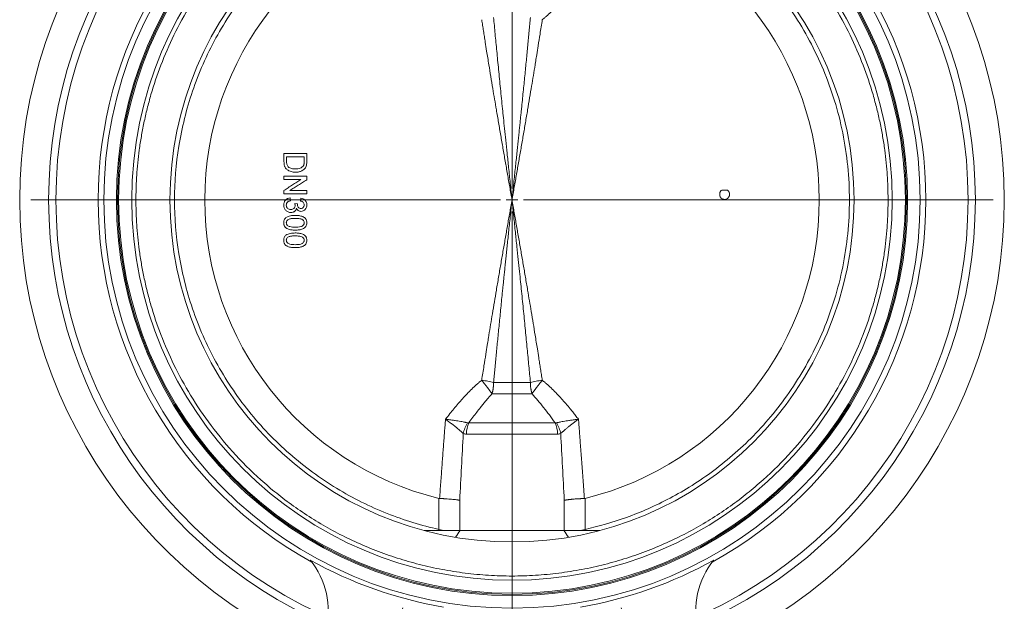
# Model space of a CAD drawing. Header units: millimetres. Extents: x -78 to 912, y -456 to 879.
# Tile 9 of 27: x -40 to 392, y 39 to 294. Entities that reach past the tile are written whole.
import ezdxf

# ---------------------------------------------------------------- set-up
doc = ezdxf.new("R2010")
doc.units = ezdxf.units.MM

# ---------------------------------------------------------------- blocks, each defined once
blk = doc.blocks.new('SW_CENTERMARKSYMBOL_2')
at = {"color": 0, "linetype": 'Continuous', "lineweight": 0}
for p, q in [((-1.29, 4.83), (-4.06, 15.17)), ((113.05, 4.83), (115.82, 15.17)), ((1.99, -7.44), (-1.4, 5.22)), ((109.77, -7.44), (113.16, 5.22)), ((0, 0), (-0.65, 2.41)), ((0, 0), (0.65, -2.41)), ((15.89, -7.48), (13.93, 2.33)), ((55.88, -203.54), (55.88, 2.5)), ((95.87, -7.48), (97.82, 2.33)), ((111.76, 0), (111.11, -2.41)), ((111.76, 0), (112.41, 2.41)), ((1.29, -4.83), (4.06, -15.17)), ((110.46, -4.83), (107.69, -15.17)), ((3.29, -12.27), (2.64, -9.85)), ((3.29, -12.27), (3.93, -14.68)), ((16.86, -12.39), (16.37, -9.93)), ((16.86, -12.39), (17.35, -14.84)), ((94.9, -12.39), (94.41, -14.84)), ((94.9, -12.39), (95.38, -9.93)), ((108.47, -12.27), (107.82, -14.68)), ((108.47, -12.27), (109.12, -9.85)), ((4.58, -17.1), (7.97, -29.75)), ((107.18, -17.1), (103.79, -29.75)), ((17.84, -17.29), (19.79, -27.1)), ((93.92, -17.29), (91.97, -27.1)), ((55.88, -208.54), (55.88, -206.04)), ((50.88, -208.54), (-155.16, -208.54)), ((55.88, -208.54), (53.38, -208.54)), ((55.88, -208.54), (55.88, -211.04)), ((55.88, -208.54), (58.38, -208.54)), ((60.88, -208.54), (266.92, -208.54)), ((55.88, -213.54), (55.88, -419.59)), ((4.58, -399.99), (7.97, -387.34)), ((107.18, -399.99), (103.79, -387.34)), ((17.84, -399.8), (19.79, -389.99)), ((93.92, -399.8), (91.97, -389.99)), ((1.29, -412.26), (4.06, -401.92)), ((3.29, -404.82), (2.64, -407.23)), ((3.29, -404.82), (3.93, -402.4)), ((16.86, -404.7), (16.37, -407.15)), ((16.86, -404.7), (17.35, -402.25)), ((94.9, -404.7), (94.41, -402.25)), ((94.9, -404.7), (95.38, -407.15)), ((110.46, -412.26), (107.69, -401.92)), ((108.47, -404.82), (107.82, -402.4)), ((108.47, -404.82), (109.12, -407.23)), ((1.99, -409.65), (-1.4, -422.3)), ((15.89, -409.6), (13.93, -419.41)), ((95.87, -409.6), (97.82, -419.41)), ((109.77, -409.65), (113.16, -422.3)), ((0, -417.09), (-0.65, -419.5)), ((0, -417.09), (0.65, -414.67)), ((111.76, -417.09), (111.11, -414.67)), ((111.76, -417.09), (112.41, -419.5)), ((-1.29, -421.92), (-4.06, -432.25)), ((113.05, -421.92), (115.82, -432.25))]:
    blk.add_line(p, q, dxfattribs=at)
for radius, start, end in [(215.9, 76.3269, 103.6731), (215.9, 104.3365, 105), (215.9, 75, 75.6635), (215.9, 106.3269, 253.6731), (215.9, 105, 105.6635), (215.9, 74.3365, 75), (215.9, 286.3269, 73.6731), (203.2, 76.4098, 103.5902), (200, 80.1824, 99.8176), (203.2, 105, 105.7049), (203.2, 104.2951, 105), (200, 101.25, 101.9662), (200, 100.5338, 101.25), (200, 78.75, 79.4662), (200, 78.0338, 78.75), (203.2, 75, 75.7049), (203.2, 74.2951, 75), (203.2, 106.4098, 253.5902), (200, 102.6824, 257.3176), (200, 282.6824, 77.3176), (203.2, 286.4098, 73.5902), (203.2, 254.2951, 255), (203.2, 255, 255.7049), (200, 258.0338, 258.75), (200, 258.75, 259.4662), (200, 260.1824, 279.8176), (200, 280.5338, 281.25), (200, 281.25, 281.9662), (203.2, 284.2951, 285), (203.2, 285, 285.7049), (203.2, 256.4098, 283.5902), (215.9, 254.3365, 255), (215.9, 255, 255.6635), (215.9, 256.3269, 283.6731), (215.9, 284.3365, 285), (215.9, 285, 285.6635)]:
    blk.add_arc((55.88, -208.54), radius, start, end, dxfattribs=at)

msp = doc.modelspace()

# ---------------------------------------------------------------- linework, layer by layer
at = {"color": 7, "linetype": 'Continuous', "lineweight": 15}
for p, q in [((76.2, 224.28), (76.2, 225.69)), ((86.2, 225.69), (86.2, 224.2)), ((76.2, 218), (76.2, 219.49)), ((78.89, 216.2), (79.02, 214.92)), ((83.5, 214.79), (83.63, 216.08)), ((86.2, 219.41), (86.2, 218)), ((270.65, 219.67), (268.2, 219.67)), ((82.09, 213.65), (80.94, 213.78)), ((82.09, 213.65), (82.07, 213.47)), ((176.2, 135.31), (168.13, 135.31)), ((176.2, 135.31), (184.26, 135.31)), ((167.41, 130.31), (176.2, 130.31)), ((176.2, 130.31), (184.98, 130.31)), ((195.08, 117.63), (157.32, 117.63)), ((156.25, 112.63), (196.15, 112.63)), ((144.12, 84.43), (144.12, 70.84)), ((208.28, 84.43), (208.28, 70.84)), ((153.4, 70.31), (137.79, 70.31)), ((199, 70.31), (153.4, 70.31)), ((214.6, 70.31), (199, 70.31))]:
    msp.add_line(p, q, dxfattribs=at)
at = {"color": 8, "linetype": 'Continuous', "lineweight": 15}
for p, q in [((153.28, 70.31), (153.28, 83.59)), ((199.11, 83.59), (199.11, 70.31)), ((144.12, 70.84), (144, 70.31)), ((146.27, 70.31), (144.12, 70.84)), ((208.28, 70.84), (206.13, 70.31))]:
    msp.add_line(p, q, dxfattribs=at)
at = {"color": 8, "linetype": 'Continuous', "lineweight": 15, "flags": 128}
msp.add_lwpolyline([(208.28, 70.84), (208.36, 70.46), (208.39, 70.31)], dxfattribs=at)
at = {"color": 7, "linetype": 'Continuous', "lineweight": 15}
for radius in [179, 173.5, 173, 150]:
    msp.add_circle((176.2, 215.31), radius, dxfattribs=at)
for centre, radius, start, end in [((176.2, 215.31), 172.5, 0, 180), ((176.2, 215.31), 166.75, 0, 180), ((176.2, 215.31), 181.5, 118.904, 241.096), ((176.2, 215.31), 181.5, 298.904, 61.096), ((176.2, 215.31), 134.75, 103.7718, 256.2282), ((176.2, 215.31), 134.75, 283.7718, 76.2282), ((176.2, 215.31), 172.5, 180, 360), ((176.2, 215.31), 166.75, 180, 0), ((168.24, 112.68), 12, 155.6261, 180.2354), ((184.15, 112.68), 12, 359.7646, 24.374), ((176.2, 215.31), 181.02, 240.7274, 260.4603), ((60.64, 35.19), 35, 345.609, 39.4098), ((176.2, 215.31), 181.02, 279.5397, 299.2726), ((291.75, 35.19), 35, 140.5902, 194.391)]:
    msp.add_arc(centre, radius, start, end, dxfattribs=at)
for points, knots in [([(341.11, 215.31), (341.11, 215.75), (341.11, 216.64), (341.09, 217.97), (341.07, 219.3), (341.03, 220.62), (340.98, 221.95), (340.92, 223.28), (340.85, 224.61), (340.69, 227.38), (340.34, 231.58), (339.67, 237.32), (338.78, 243.16), (337.63, 249.2), (336.23, 255.32), (333.93, 263.81), (330.27, 274.69), (324.52, 287.92), (317.2, 301.31), (308.19, 314.64), (297.36, 327.63), (286.89, 337.81), (277.6, 345.47), (270.11, 350.98), (262.17, 356.15), (253.81, 360.93), (245.06, 365.27), (235.94, 369.13), (226.51, 372.47), (216.79, 375.26), (206.85, 377.46), (196.73, 379.05), (186.49, 380.01), (176.2, 380.33), (165.9, 380.01), (155.66, 379.05), (145.54, 377.46), (135.6, 375.26), (125.89, 372.47), (116.45, 369.13), (107.34, 365.27), (98.59, 360.93), (90.23, 356.15), (82.29, 350.98), (74.79, 345.47), (65.5, 337.81), (55.03, 327.63), (44.21, 314.64), (35.19, 301.31), (27.88, 287.92), (22.13, 274.69), (18.46, 263.81), (16.16, 255.32), (14.76, 249.2), (13.61, 243.16), (12.72, 237.32), (12.05, 231.58), (11.69, 227.11), (11.49, 223.81), (11.4, 221.69), (11.33, 219.56), (11.29, 217.43), (11.28, 216.02), (11.28, 215.31)], [0, 0, 0, 0, 0.002567, 0.005134, 0.0077, 0.010266, 0.012833, 0.015399, 0.017966, 0.020533, 0.03146, 0.042387, 0.054011, 0.065636, 0.077992, 0.09035, 0.116586, 0.144396, 0.17381, 0.204834, 0.237445, 0.271584, 0.289204, 0.307165, 0.325449, 0.344033, 0.362891, 0.381997, 0.401321, 0.420829, 0.440488, 0.460261, 0.480111, 0.5, 0.519889, 0.539739, 0.559512, 0.579171, 0.59868, 0.618003, 0.637109, 0.655968, 0.674551, 0.692835, 0.710796, 0.728416, 0.762555, 0.795166, 0.826191, 0.855605, 0.883414, 0.90965, 0.922007, 0.934365, 0.945989, 0.957613, 0.96854, 0.979467, 0.983574, 0.98768, 0.991786, 0.995893, 1, 1, 1, 1]), ([(28.21, 215.31), (28.21, 223.02), (28.82, 230.96), (31.41, 246.96), (33.4, 255.04), (37.46, 266.98), (39, 270.93), (42.43, 278.74), (44.32, 282.59), (48.45, 290.14), (50.69, 293.83), (55.49, 301.03), (58.06, 304.53), (63.48, 311.3), (66.34, 314.56), (72.33, 320.81), (75.46, 323.8), (81.93, 329.47), (85.28, 332.15), (92.15, 337.19), (95.68, 339.54), (106.46, 346.1), (113.91, 349.79), (128.97, 355.79), (136.59, 358.1), (144.12, 359.78)], [0, 0, 0, 0, 0.125, 0.125, 0.25, 0.25, 0.3125, 0.3125, 0.375, 0.375, 0.4375, 0.4375, 0.5, 0.5, 0.5625, 0.5625, 0.625, 0.625, 0.6875, 0.6875, 0.75, 0.75, 0.875, 0.875, 1, 1, 1, 1]), ([(208.28, 359.78), (214.15, 358.47), (220.24, 356.74), (232.71, 352.24), (239.09, 349.46), (251.92, 342.66), (258.38, 338.63), (267.88, 331.54), (271.02, 329), (277.18, 323.56), (280.21, 320.66), (286.1, 314.5), (288.96, 311.24), (294.47, 304.36), (297.11, 300.75), (302.12, 293.18), (304.48, 289.23), (308.87, 281.02), (310.9, 276.76), (314.57, 267.99), (316.21, 263.47), (319.06, 254.22), (320.26, 249.49), (322.21, 239.89), (322.95, 235.02), (323.93, 225.2), (324.18, 220.25), (324.18, 210.36), (323.93, 205.41), (322.95, 195.59), (322.21, 190.72), (320.26, 181.12), (319.06, 176.39), (316.21, 167.14), (314.57, 162.63), (310.9, 153.85), (308.87, 149.59), (304.48, 141.39), (302.12, 137.43), (297.11, 129.87), (294.47, 126.25), (288.96, 119.38), (286.1, 116.11), (280.21, 109.95), (277.18, 107.06), (271.02, 101.62), (267.88, 99.08), (258.38, 91.98), (251.92, 87.96), (239.09, 81.15), (232.71, 78.37), (220.24, 73.87), (214.15, 72.14), (208.28, 70.84)], [0, 0, 0, 0, 0.0625, 0.0625, 0.125, 0.125, 0.1875, 0.1875, 0.21875, 0.21875, 0.25, 0.25, 0.28125, 0.28125, 0.3125, 0.3125, 0.34375, 0.34375, 0.375, 0.375, 0.40625, 0.40625, 0.4375, 0.4375, 0.46875, 0.46875, 0.5, 0.5, 0.53125, 0.53125, 0.5625, 0.5625, 0.59375, 0.59375, 0.625, 0.625, 0.65625, 0.65625, 0.6875, 0.6875, 0.71875, 0.71875, 0.75, 0.75, 0.78125, 0.78125, 0.8125, 0.8125, 0.875, 0.875, 0.9375, 0.9375, 1, 1, 1, 1]), ([(189.48, 294.36), (189.89, 294.69), (190.64, 295.31), (192.12, 296.58), (194.57, 298.91), (197.24, 301.73), (199.82, 304.65), (201.66, 306.84), (203.5, 309.13), (204.71, 310.66), (205.35, 311.47)], [0, 0, 0, 0, 0.067249, 0.125001, 0.249998, 0.499992, 0.622425, 0.750003, 0.866565, 1, 1, 1, 1]), ([(162.91, 294.36), (163.04, 293.53), (163.3, 291.89), (163.68, 289.42), (164.07, 286.95), (164.53, 284.02), (165.19, 279.9), (166.28, 273.15), (167.7, 264.56), (169.13, 256.1), (170.3, 249.23), (171.27, 243.61), (172.24, 237.97), (173.22, 232.32), (174.21, 226.66), (175.2, 220.99), (175.87, 217.2), (176.2, 215.31)], [0, 0, 0, 0, 0.031285, 0.062547, 0.093785, 0.124999, 0.173826, 0.249999, 0.381325, 0.499998, 0.570945, 0.642053, 0.713321, 0.78475, 0.856339, 0.928089, 1, 1, 1, 1]), ([(168.13, 295.31), (168.24, 294.13), (168.46, 291.73), (168.8, 288.08), (169.16, 284.34), (169.53, 280.49), (169.91, 276.54), (170.31, 272.49), (170.72, 268.34), (171.15, 264.09), (171.59, 259.74), (172.02, 255.45), (172.47, 251.08), (172.94, 246.46), (173.48, 241.3), (174.07, 235.58), (174.73, 229.31), (175.44, 222.49), (175.94, 217.76), (176.2, 215.31)], [0, 0, 0, 0, 0.044318, 0.089894, 0.136731, 0.184826, 0.234182, 0.284796, 0.33667, 0.389803, 0.444196, 0.499848, 0.550645, 0.608327, 0.672893, 0.744343, 0.822678, 0.907897, 1, 1, 1, 1]), ([(176.2, 215.31), (176.33, 216.56), (176.59, 219.01), (176.97, 222.63), (177.33, 226.11), (177.68, 229.45), (178.02, 232.65), (178.34, 235.72), (178.64, 238.64), (178.93, 241.43), (179.21, 244.08), (179.46, 246.6), (179.71, 248.98), (179.94, 251.21), (180.15, 253.31), (180.54, 257.12), (181.1, 262.6), (181.81, 269.68), (182.48, 276.48), (183.11, 283.01), (183.7, 289.25), (184.08, 293.32), (184.26, 295.31)], [0, 0, 0, 0, 0.0469116, 0.0921022, 0.1355718, 0.1773204, 0.217348, 0.2556547, 0.2922404, 0.327105, 0.3602488, 0.3916715, 0.4213732, 0.449354, 0.4756138, 0.5001526, 0.5922057, 0.6807606, 0.7658175, 0.8473763, 0.9254372, 1, 1, 1, 1]), ([(176.2, 215.31), (176.36, 216.25), (176.69, 218.14), (177.19, 220.97), (177.68, 223.81), (178.18, 226.63), (178.67, 229.46), (179.16, 232.29), (179.66, 235.11), (180.15, 237.94), (180.63, 240.76), (181.12, 243.58), (181.61, 246.4), (182.09, 249.21), (182.57, 252.03), (183.48, 257.38), (184.75, 264.91), (185.93, 272.02), (186.67, 276.58), (187.11, 279.35), (187.74, 283.3), (188.56, 288.44), (189.15, 292.25), (189.48, 294.36)], [0, 0, 0, 0, 0.035841, 0.071663, 0.107465, 0.143248, 0.179011, 0.214755, 0.250479, 0.286184, 0.321869, 0.357534, 0.39318, 0.428806, 0.464413, 0.500001, 0.631908, 0.75, 0.770049, 0.805074, 0.855073, 0.920049, 1, 1, 1, 1]), ([(86.2, 235.69), (85.36, 235.69), (83.7, 235.69), (81.2, 235.69), (78.7, 235.69), (77.03, 235.69), (76.2, 235.69)], [0, 0, 0, 0, 0.250001, 0.5, 0.749999, 1, 1, 1, 1]), ([(77.35, 234.28), (78.21, 234.28), (79.91, 234.28), (82.48, 234.28), (84.19, 234.28), (85.04, 234.28)], [0, 0, 0, 0, 0.333334, 0.666666, 1, 1, 1, 1]), ([(77.35, 232.22), (77.35, 232.56), (77.35, 233.25), (77.35, 233.94), (77.35, 234.28)], [0, 0, 0, 0, 0.5, 1, 1, 1, 1]), ([(85.04, 234.28), (85.04, 233.94), (85.04, 233.27), (85.04, 232.59), (85.04, 232.25)], [0, 0, 0, 0, 0.5, 1, 1, 1, 1]), ([(76.2, 232.11), (76.2, 231.45), (76.26, 230.81), (76.52, 230.02), (76.58, 229.87), (76.72, 229.57), (76.8, 229.43), (76.99, 229.16), (77.09, 229.04), (77.32, 228.8), (77.44, 228.69), (77.82, 228.38), (78.11, 228.21), (78.69, 227.93), (79, 227.82), (79.63, 227.64), (79.95, 227.58), (80.6, 227.51), (80.92, 227.49), (81.25, 227.49)], [0, 0, 0, 0, 0.25, 0.25, 0.3125, 0.3125, 0.375, 0.375, 0.4375, 0.4375, 0.5, 0.5, 0.625, 0.625, 0.75, 0.75, 0.875, 0.875, 1, 1, 1, 1]), ([(78.06, 229.86), (77.91, 230.01), (77.79, 230.18), (77.59, 230.56), (77.52, 230.76), (77.42, 231.16), (77.39, 231.37), (77.36, 231.8), (77.35, 232.01), (77.35, 232.22)], [0, 0, 0, 0, 0.25, 0.25, 0.5, 0.5, 0.75, 0.75, 1, 1, 1, 1]), ([(81.27, 228.9), (80.7, 228.91), (80.12, 228.94), (79.29, 229.16), (79.02, 229.25), (78.51, 229.5), (78.28, 229.67), (78.06, 229.86)], [0, 0, 0, 0, 0.5, 0.5, 0.75, 0.75, 1, 1, 1, 1]), ([(81.25, 227.49), (81.63, 227.49), (82, 227.51), (82.56, 227.59), (82.74, 227.62), (83.11, 227.71), (83.29, 227.76), (83.65, 227.88), (83.82, 227.95), (84.17, 228.11), (84.33, 228.21), (84.81, 228.51), (85.09, 228.77), (85.34, 229.05)], [0, 0, 0, 0, 0.25, 0.25, 0.375, 0.375, 0.5, 0.5, 0.625, 0.625, 0.75, 0.75, 1, 1, 1, 1]), ([(84.84, 230.6), (84.77, 230.44), (84.68, 230.29), (84.47, 230.01), (84.35, 229.88), (83.96, 229.53), (83.65, 229.34), (83.01, 229.08), (82.66, 229), (81.97, 228.92), (81.62, 228.9), (81.27, 228.9)], [0, 0, 0, 0, 0.125, 0.125, 0.25, 0.25, 0.5, 0.5, 0.75, 0.75, 1, 1, 1, 1]), ([(85.04, 232.25), (85.04, 231.98), (85.04, 231.7), (84.99, 231.28), (84.98, 231.14), (84.92, 230.87), (84.89, 230.73), (84.84, 230.6)], [0, 0, 0, 0, 0.5, 0.5, 0.75, 0.75, 1, 1, 1, 1]), ([(85.34, 229.05), (85.51, 229.27), (85.67, 229.49), (85.91, 229.98), (85.98, 230.24), (86.05, 230.51)], [0, 0, 0, 0, 0.5, 0.5, 1, 1, 1, 1]), ([(86.05, 230.51), (86.12, 230.79), (86.15, 231.09), (86.18, 231.53), (86.19, 231.68), (86.2, 231.98), (86.2, 232.12), (86.2, 232.27)], [0, 0, 0, 0, 0.5, 0.5, 0.75, 0.75, 1, 1, 1, 1]), ([(86.2, 225.69), (85.36, 225.69), (83.7, 225.69), (81.2, 225.69), (78.7, 225.69), (77.03, 225.69), (76.2, 225.69)], [0, 0, 0, 0, 0.250001, 0.5, 0.749999, 1, 1, 1, 1]), ([(83.66, 224.28), (83.04, 223.88), (81.79, 223.08), (79.93, 221.89), (78.06, 220.69), (76.82, 219.89), (76.2, 219.49)], [0, 0, 0, 0, 0.250002, 0.500002, 0.75, 1, 1, 1, 1]), ([(76.2, 224.28), (77.03, 224.28), (78.68, 224.28), (81.17, 224.28), (82.83, 224.28), (83.66, 224.28)], [0, 0, 0, 0, 0.333333, 0.666666, 1, 1, 1, 1]), ([(78.74, 219.41), (79.36, 219.81), (80.6, 220.61), (82.47, 221.81), (84.33, 223), (85.58, 223.8), (86.2, 224.2)], [0, 0, 0, 0, 0.250001, 0.5, 0.749999, 1, 1, 1, 1]), ([(78.89, 216.2), (78.51, 216.16), (78.13, 216.08), (77.61, 215.83), (77.44, 215.73), (77.13, 215.5), (76.98, 215.37), (76.72, 215.09), (76.6, 214.93), (76.4, 214.6), (76.32, 214.42), (76.12, 213.87), (76.08, 213.48), (76.07, 213.09)], [0, 0, 0, 0, 0.25, 0.25, 0.375, 0.375, 0.5, 0.5, 0.625, 0.625, 0.75, 0.75, 1, 1, 1, 1]), ([(76.2, 218), (77.03, 218), (78.7, 218), (81.2, 218), (83.7, 218), (85.36, 218), (86.2, 218)], [0, 0, 0, 0, 0.250001, 0.5, 0.749999, 1, 1, 1, 1]), ([(86.2, 219.41), (85.37, 219.41), (83.71, 219.41), (81.22, 219.41), (79.56, 219.41), (78.74, 219.41)], [0, 0, 0, 0, 0.3333338, 0.6666662, 1, 1, 1, 1]), ([(83.63, 216.08), (83.98, 216.01), (84.32, 215.91), (84.79, 215.68), (84.95, 215.59), (85.24, 215.38), (85.37, 215.26), (85.61, 214.99), (85.72, 214.85), (85.9, 214.54), (85.97, 214.38), (86.15, 213.87), (86.19, 213.51), (86.2, 213.15)], [0, 0, 0, 0, 0.25, 0.25, 0.375, 0.375, 0.5, 0.5, 0.625, 0.625, 0.75, 0.75, 1, 1, 1, 1]), ([(267.35, 218.61), (267.39, 218.72), (267.44, 218.82), (267.56, 219.02), (267.62, 219.12), (267.84, 219.38), (268.01, 219.54), (268.2, 219.67)], [0, 0, 0, 0, 0.25, 0.25, 0.5, 0.5, 1, 1, 1, 1]), ([(270.65, 219.67), (270.79, 219.57), (270.92, 219.46), (271.16, 219.21), (271.26, 219.06), (271.44, 218.76), (271.51, 218.6), (271.6, 218.27), (271.63, 218.1), (271.65, 217.75), (271.64, 217.58), (271.58, 217.24), (271.53, 217.07), (271.4, 216.75), (271.31, 216.6), (271.1, 216.32), (270.98, 216.19), (270.72, 215.97), (270.58, 215.87), (270.27, 215.72), (270.11, 215.66), (269.77, 215.58), (269.6, 215.56), (269.25, 215.56), (269.08, 215.58), (268.57, 215.7), (268.26, 215.86), (267.86, 216.19), (267.74, 216.32), (267.54, 216.6), (267.45, 216.75), (267.38, 216.91)], [0, 0, 0, 0, 0.0625, 0.0625, 0.125, 0.125, 0.1875, 0.1875, 0.25, 0.25, 0.3125, 0.3125, 0.375, 0.375, 0.4375, 0.4375, 0.5, 0.5, 0.5625, 0.5625, 0.625, 0.625, 0.6875, 0.6875, 0.75, 0.75, 0.875, 0.875, 0.9375, 0.9375, 1, 1, 1, 1]), ([(9.45, 215.31), (9.35, 215.31), (9.21, 215.31), (8.84, 215.31), (8.6, 215.31), (8.01, 215.31), (7.66, 215.31), (6.9, 215.31), (6.48, 215.31), (5.69, 215.31), (5.31, 215.31), (4.67, 215.31), (4.4, 215.31), (4.01, 215.31), (3.88, 215.31), (3.73, 215.31), (3.7, 215.31), (3.7, 215.31)], [0, 0, 0, 0, 0.125, 0.125, 0.25, 0.25, 0.375, 0.375, 0.5, 0.5, 0.625, 0.625, 0.75, 0.75, 0.875, 0.875, 1, 1, 1, 1]), ([(9.45, 215.31), (9.52, 215.31), (9.62, 215.31), (9.87, 215.31), (10.02, 215.31), (10.35, 215.31), (10.53, 215.31), (10.91, 215.31), (11.1, 215.31), (11.28, 215.31)], [0, 0, 0, 0, 0.25, 0.25, 0.5, 0.5, 0.75, 0.75, 1, 1, 1, 1]), ([(11.28, 215.31), (11.28, 214.86), (11.28, 213.98), (11.3, 212.65), (11.33, 211.32), (11.36, 209.99), (11.41, 208.66), (11.47, 207.33), (11.54, 206.01), (11.71, 203.24), (12.05, 199.03), (12.72, 193.29), (13.61, 187.46), (14.76, 181.42), (16.16, 175.3), (18.46, 166.81), (22.13, 155.93), (27.88, 142.69), (35.19, 129.3), (44.21, 115.97), (55.03, 102.98), (65.5, 92.81), (74.79, 85.14), (82.29, 79.63), (90.23, 74.46), (98.59, 69.69), (107.34, 65.35), (116.45, 61.48), (125.89, 58.14), (135.6, 55.36), (145.54, 53.16), (155.66, 51.57), (165.9, 50.6), (176.2, 50.28), (186.49, 50.6), (196.73, 51.57), (206.85, 53.16), (216.79, 55.36), (226.51, 58.14), (235.94, 61.48), (245.06, 65.35), (253.81, 69.69), (262.17, 74.46), (270.11, 79.63), (277.6, 85.14), (286.89, 92.81), (297.36, 102.98), (308.19, 115.97), (317.2, 129.3), (324.52, 142.69), (330.27, 155.93), (333.93, 166.81), (336.23, 175.3), (337.63, 181.42), (338.78, 187.46), (339.67, 193.29), (340.34, 199.03), (340.71, 203.5), (340.9, 206.8), (341, 208.93), (341.06, 211.05), (341.11, 213.18), (341.11, 214.6), (341.11, 215.31)], [0, 0, 0, 0, 0.002567, 0.005134, 0.0077, 0.010266, 0.012833, 0.015399, 0.017966, 0.020533, 0.03146, 0.042387, 0.054011, 0.065636, 0.077992, 0.09035, 0.116586, 0.144396, 0.17381, 0.204834, 0.237445, 0.271584, 0.289204, 0.307165, 0.325449, 0.344033, 0.362891, 0.381997, 0.401321, 0.420829, 0.440488, 0.460261, 0.480111, 0.5, 0.519889, 0.539739, 0.559512, 0.579171, 0.59868, 0.618003, 0.637109, 0.655968, 0.674551, 0.692835, 0.710796, 0.728416, 0.762555, 0.795166, 0.826191, 0.855605, 0.883414, 0.90965, 0.922007, 0.934365, 0.945989, 0.957613, 0.96854, 0.979467, 0.983574, 0.98768, 0.991786, 0.995893, 1, 1, 1, 1]), ([(26.21, 215.31), (26.21, 215.31), (26.26, 215.31), (26.46, 215.31), (26.61, 215.31), (27, 215.31), (27.24, 215.31), (27.72, 215.31), (27.98, 215.31), (28.21, 215.31)], [0, 0, 0, 0, 0.25, 0.25, 0.5, 0.5, 0.75, 0.75, 1, 1, 1, 1]), ([(144.12, 70.84), (136.59, 72.51), (128.97, 74.82), (113.91, 80.82), (106.46, 84.51), (95.68, 91.07), (92.15, 93.43), (85.28, 98.47), (81.93, 101.15), (75.46, 106.82), (72.33, 109.8), (66.34, 116.05), (63.48, 119.32), (58.06, 126.08), (55.49, 129.58), (50.69, 136.78), (48.45, 140.48), (44.32, 148.03), (42.43, 151.88), (39, 159.68), (37.46, 163.63), (33.4, 175.58), (31.41, 183.65), (28.82, 199.66), (28.21, 207.59), (28.21, 215.31)], [0, 0, 0, 0, 0.125, 0.125, 0.25, 0.25, 0.3125, 0.3125, 0.375, 0.375, 0.4375, 0.4375, 0.5, 0.5, 0.5625, 0.5625, 0.625, 0.625, 0.6875, 0.6875, 0.75, 0.75, 0.875, 0.875, 1, 1, 1, 1]), ([(76.07, 213.09), (76.08, 212.67), (76.13, 212.25), (76.35, 211.65), (76.44, 211.46), (76.66, 211.1), (76.79, 210.93), (77.09, 210.62), (77.24, 210.48), (77.59, 210.23), (77.77, 210.12), (78.16, 209.96), (78.36, 209.9), (78.78, 209.82), (78.99, 209.8), (79.21, 209.79)], [0, 0, 0, 0, 0.25, 0.25, 0.375, 0.375, 0.5, 0.5, 0.625, 0.625, 0.75, 0.75, 0.875, 0.875, 1, 1, 1, 1]), ([(77.22, 213.05), (77.23, 213.29), (77.25, 213.52), (77.37, 213.86), (77.43, 213.97), (77.56, 214.17), (77.64, 214.27), (77.9, 214.51), (78.11, 214.63), (78.55, 214.81), (78.78, 214.87), (79.02, 214.92)], [0, 0, 0, 0, 0.25, 0.25, 0.375, 0.375, 0.5, 0.5, 0.75, 0.75, 1, 1, 1, 1]), ([(77.22, 213.05), (77.23, 212.78), (77.26, 212.52), (77.45, 212.03), (77.6, 211.8), (77.98, 211.44), (78.2, 211.3), (78.69, 211.12), (78.95, 211.08), (79.22, 211.08)], [0, 0, 0, 0, 0.25, 0.25, 0.5, 0.5, 0.75, 0.75, 1, 1, 1, 1]), ([(79.21, 209.79), (79.49, 209.8), (79.76, 209.83), (80.17, 209.94), (80.3, 209.99), (80.55, 210.11), (80.67, 210.18), (80.9, 210.35), (81, 210.45), (81.19, 210.66), (81.27, 210.77), (81.5, 211.13), (81.6, 211.4), (81.67, 211.67)], [0, 0, 0, 0, 0.25, 0.25, 0.375, 0.375, 0.5, 0.5, 0.625, 0.625, 0.75, 0.75, 1, 1, 1, 1]), ([(79.22, 211.08), (79.46, 211.08), (79.7, 211.11), (80.17, 211.29), (80.37, 211.43), (80.72, 211.78), (80.86, 211.99), (81.04, 212.45), (81.07, 212.7), (81.08, 212.95)], [0, 0, 0, 0, 0.25, 0.25, 0.5, 0.5, 0.75, 0.75, 1, 1, 1, 1]), ([(81.08, 212.95), (81.08, 213.02), (81.07, 213.09), (81.07, 213.16), (81.06, 213.23), (81.05, 213.3), (81.03, 213.37), (81.01, 213.51), (80.98, 213.65), (80.94, 213.78)], [0, 0, 0, 0, 0.250456, 0.250456, 0.250456, 0.500945, 0.500945, 0.500945, 1, 1, 1, 1]), ([(81.67, 211.67), (81.77, 211.48), (81.87, 211.3), (82.13, 210.96), (82.28, 210.8), (82.63, 210.56), (82.82, 210.46), (83.23, 210.34), (83.44, 210.32), (83.66, 210.31)], [0, 0, 0, 0, 0.25, 0.25, 0.5, 0.5, 0.75, 0.75, 1, 1, 1, 1]), ([(82.08, 213.46), (82.1, 213.01), (82.2, 212.56), (82.58, 211.98), (82.75, 211.82), (83.15, 211.63), (83.39, 211.59), (83.61, 211.59)], [0, 0, 0, 0, 0.5, 0.5, 0.75, 0.75, 1, 1, 1, 1]), ([(85.04, 213.11), (85.04, 213.32), (85.02, 213.53), (84.88, 213.92), (84.77, 214.11), (84.33, 214.57), (83.92, 214.72), (83.5, 214.79)], [0, 0, 0, 0, 0.25, 0.25, 0.5, 0.5, 1, 1, 1, 1]), ([(83.61, 211.59), (83.79, 211.59), (83.96, 211.62), (84.12, 211.67), (84.26, 211.73), (84.39, 211.8), (84.51, 211.89), (84.62, 211.99), (84.72, 212.1), (84.8, 212.23), (84.89, 212.36), (84.95, 212.51), (84.99, 212.66), (85.03, 212.81), (85.04, 212.96), (85.04, 213.11)], [0, 0, 0, 0, 0.223541, 0.223541, 0.223541, 0.41346, 0.41346, 0.41346, 0.60321, 0.60321, 0.60321, 0.807552, 0.807552, 0.807552, 1, 1, 1, 1]), ([(83.66, 210.31), (84.01, 210.32), (84.35, 210.39), (84.84, 210.61), (84.99, 210.7), (85.27, 210.91), (85.4, 211.04), (85.63, 211.31), (85.73, 211.45), (85.9, 211.77), (85.97, 211.93), (86.14, 212.43), (86.19, 212.79), (86.2, 213.15)], [0, 0, 0, 0, 0.25, 0.25, 0.375, 0.375, 0.5, 0.5, 0.625, 0.625, 0.75, 0.75, 1, 1, 1, 1]), ([(176.2, 215.31), (176.03, 214.36), (175.7, 212.47), (175.21, 209.64), (174.71, 206.81), (174.22, 203.98), (173.72, 201.15), (173.23, 198.33), (172.74, 195.5), (172.25, 192.68), (171.76, 189.86), (171.27, 187.04), (170.79, 184.22), (170.3, 181.4), (169.82, 178.58), (168.91, 173.23), (167.64, 165.71), (166.47, 158.59), (165.73, 154.03), (165.28, 151.26), (164.65, 147.31), (163.84, 142.18), (163.24, 138.36), (162.91, 136.26)], [0, 0, 0, 0, 0.035841, 0.071663, 0.107465, 0.143248, 0.179011, 0.214755, 0.250479, 0.286184, 0.321869, 0.357534, 0.39318, 0.428806, 0.464413, 0.500001, 0.631908, 0.75, 0.770049, 0.805074, 0.855073, 0.920049, 1, 1, 1, 1]), ([(176.2, 215.31), (176.07, 214.06), (175.81, 211.6), (175.43, 207.98), (175.06, 204.51), (174.71, 201.17), (174.38, 197.96), (174.06, 194.9), (173.75, 191.97), (173.46, 189.18), (173.19, 186.53), (172.93, 184.02), (172.69, 181.64), (172.46, 179.4), (172.24, 177.3), (171.85, 173.49), (171.3, 168.02), (170.59, 160.94), (169.92, 154.13), (169.29, 147.61), (168.69, 141.36), (168.32, 137.3), (168.13, 135.31)], [0, 0, 0, 0, 0.046912, 0.092102, 0.135572, 0.17732, 0.217348, 0.255655, 0.29224, 0.327105, 0.360249, 0.391671, 0.421373, 0.449354, 0.475614, 0.500153, 0.592206, 0.680761, 0.765817, 0.847376, 0.925437, 1, 1, 1, 1]), ([(184.26, 135.31), (184.15, 136.49), (183.93, 138.89), (183.59, 142.53), (183.23, 146.28), (182.86, 150.12), (182.48, 154.07), (182.08, 158.12), (181.67, 162.27), (181.25, 166.52), (180.81, 170.87), (180.37, 175.16), (179.93, 179.54), (179.45, 184.15), (178.92, 189.32), (178.32, 195.04), (177.67, 201.3), (176.95, 208.12), (176.46, 212.85), (176.2, 215.31)], [0, 0, 0, 0, 0.044318, 0.089894, 0.136731, 0.184826, 0.234182, 0.284796, 0.33667, 0.389803, 0.444196, 0.499848, 0.550645, 0.608327, 0.672893, 0.744343, 0.822678, 0.907897, 1, 1, 1, 1]), ([(189.48, 136.26), (189.35, 137.08), (189.1, 138.73), (188.71, 141.2), (188.32, 143.67), (187.87, 146.6), (187.21, 150.71), (186.11, 157.46), (184.69, 166.06), (183.27, 174.51), (182.09, 181.38), (181.13, 187.01), (180.15, 192.64), (179.17, 198.29), (178.18, 203.95), (177.19, 209.62), (176.53, 213.41), (176.2, 215.31)], [0, 0, 0, 0, 0.031285, 0.062547, 0.093785, 0.124999, 0.173826, 0.249999, 0.381325, 0.499998, 0.570945, 0.642053, 0.713321, 0.78475, 0.856339, 0.928089, 1, 1, 1, 1]), ([(342.95, 215.31), (342.87, 215.31), (342.78, 215.31), (342.53, 215.31), (342.38, 215.31), (342.04, 215.31), (341.86, 215.31), (341.49, 215.31), (341.3, 215.31), (341.11, 215.31)], [0, 0, 0, 0, 0.25, 0.25, 0.5, 0.5, 0.75, 0.75, 1, 1, 1, 1]), ([(342.95, 215.31), (343.05, 215.31), (343.18, 215.31), (343.55, 215.31), (343.79, 215.31), (344.38, 215.31), (344.73, 215.31), (345.5, 215.31), (345.91, 215.31), (346.71, 215.31), (347.09, 215.31), (347.73, 215.31), (347.99, 215.31), (348.38, 215.31), (348.51, 215.31), (348.67, 215.31), (348.7, 215.31), (348.7, 215.31)], [0, 0, 0, 0, 0.125, 0.125, 0.25, 0.25, 0.375, 0.375, 0.5, 0.5, 0.625, 0.625, 0.75, 0.75, 0.875, 0.875, 1, 1, 1, 1]), ([(77.03, 207.54), (76.88, 207.4), (76.73, 207.25), (76.48, 206.92), (76.37, 206.73), (76.13, 206.15), (76.08, 205.73), (76.07, 205.31)], [0, 0, 0, 0, 0.25, 0.25, 0.5, 0.5, 1, 1, 1, 1]), ([(81.13, 208.51), (80.42, 208.5), (79.7, 208.47), (78.65, 208.26), (78.31, 208.17), (77.64, 207.91), (77.33, 207.75), (77.03, 207.54)], [0, 0, 0, 0, 0.5, 0.5, 0.75, 0.75, 1, 1, 1, 1]), ([(86.2, 205.31), (86.19, 205.59), (86.16, 205.88), (86.06, 206.29), (86.01, 206.43), (85.9, 206.69), (85.83, 206.82), (85.68, 207.06), (85.59, 207.17), (85.39, 207.38), (85.28, 207.47), (84.95, 207.73), (84.7, 207.87), (84.18, 208.1), (83.91, 208.19), (83.36, 208.33), (83.09, 208.38), (82.25, 208.49), (81.69, 208.51), (81.13, 208.51)], [0, 0, 0, 0, 0.125, 0.125, 0.1875, 0.1875, 0.25, 0.25, 0.3125, 0.3125, 0.375, 0.375, 0.5, 0.5, 0.625, 0.625, 0.75, 0.75, 1, 1, 1, 1]), ([(76.07, 205.31), (76.07, 205.02), (76.1, 204.74), (76.21, 204.32), (76.25, 204.19), (76.36, 203.93), (76.43, 203.8), (76.58, 203.56), (76.67, 203.45), (76.87, 203.24), (76.97, 203.15), (77.2, 202.97), (77.32, 202.89), (77.56, 202.75), (77.69, 202.69), (78.07, 202.52), (78.35, 202.43), (78.89, 202.29), (79.17, 202.24), (80, 202.12), (80.56, 202.11), (81.13, 202.1)], [0, 0, 0, 0, 0.125, 0.125, 0.1875, 0.1875, 0.25, 0.25, 0.3125, 0.3125, 0.375, 0.375, 0.4375, 0.4375, 0.5, 0.5, 0.625, 0.625, 0.75, 0.75, 1, 1, 1, 1]), ([(77.22, 205.31), (77.23, 205.41), (77.24, 205.51), (77.27, 205.71), (77.3, 205.81), (77.42, 206.1), (77.54, 206.27), (77.82, 206.56), (77.97, 206.69), (78.33, 206.89), (78.53, 206.95), (78.92, 207.06), (79.12, 207.1), (79.52, 207.16), (79.72, 207.18), (80.32, 207.22), (80.73, 207.23), (81.13, 207.23)], [0, 0, 0, 0, 0.0625, 0.0625, 0.125, 0.125, 0.25, 0.25, 0.375, 0.375, 0.5, 0.5, 0.625, 0.625, 0.75, 0.75, 1, 1, 1, 1]), ([(81.13, 203.38), (80.73, 203.39), (80.32, 203.39), (79.52, 203.45), (79.11, 203.51), (78.53, 203.67), (78.34, 203.74), (77.98, 203.93), (77.82, 204.05), (77.61, 204.27), (77.54, 204.35), (77.43, 204.52), (77.38, 204.61), (77.26, 204.9), (77.23, 205.1), (77.22, 205.31)], [0, 0, 0, 0, 0.25, 0.25, 0.5, 0.5, 0.625, 0.625, 0.75, 0.75, 0.8125, 0.8125, 0.875, 0.875, 1, 1, 1, 1]), ([(81.13, 207.23), (81.69, 207.22), (82.24, 207.21), (83.06, 207.1), (83.34, 207.05), (83.86, 206.9), (84.12, 206.79), (84.36, 206.65)], [0, 0, 0, 0, 0.5, 0.5, 0.75, 0.75, 1, 1, 1, 1]), ([(85.04, 205.32), (85.04, 205.22), (85.03, 205.12), (85, 204.91), (84.97, 204.81), (84.9, 204.62), (84.85, 204.53), (84.74, 204.36), (84.67, 204.28), (84.46, 204.06), (84.29, 203.94), (83.94, 203.74), (83.75, 203.67), (82.76, 203.4), (81.94, 203.39), (81.13, 203.38)], [0, 0, 0, 0, 0.0625, 0.0625, 0.125, 0.125, 0.1875, 0.1875, 0.25, 0.25, 0.375, 0.375, 0.5, 0.5, 1, 1, 1, 1]), ([(81.13, 202.1), (81.69, 202.11), (82.26, 202.12), (83.1, 202.24), (83.38, 202.29), (83.92, 202.44), (84.18, 202.54), (84.7, 202.76), (84.95, 202.89), (85.41, 203.24), (85.61, 203.44), (85.91, 203.92), (86.02, 204.19), (86.16, 204.74), (86.19, 205.02), (86.2, 205.31)], [0, 0, 0, 0, 0.25, 0.25, 0.375, 0.375, 0.5, 0.5, 0.625, 0.625, 0.75, 0.75, 0.875, 0.875, 1, 1, 1, 1]), ([(84.36, 206.65), (84.46, 206.57), (84.55, 206.48), (84.73, 206.29), (84.8, 206.19), (84.99, 205.84), (85.04, 205.58), (85.04, 205.32)], [0, 0, 0, 0, 0.25, 0.25, 0.5, 0.5, 1, 1, 1, 1]), ([(77.03, 199.85), (76.88, 199.71), (76.73, 199.56), (76.48, 199.22), (76.37, 199.04), (76.13, 198.46), (76.08, 198.04), (76.07, 197.61)], [0, 0, 0, 0, 0.25, 0.25, 0.5, 0.5, 1, 1, 1, 1]), ([(81.13, 200.82), (80.42, 200.81), (79.7, 200.77), (78.65, 200.57), (78.31, 200.47), (77.64, 200.22), (77.33, 200.05), (77.03, 199.85)], [0, 0, 0, 0, 0.5, 0.5, 0.75, 0.75, 1, 1, 1, 1]), ([(77.22, 197.61), (77.23, 197.72), (77.24, 197.82), (77.27, 198.02), (77.3, 198.12), (77.42, 198.41), (77.54, 198.57), (77.82, 198.87), (77.97, 199), (78.33, 199.2), (78.53, 199.26), (78.92, 199.36), (79.12, 199.4), (79.52, 199.47), (79.72, 199.49), (80.32, 199.53), (80.73, 199.54), (81.13, 199.54)], [0, 0, 0, 0, 0.0625, 0.0625, 0.125, 0.125, 0.25, 0.25, 0.375, 0.375, 0.5, 0.5, 0.625, 0.625, 0.75, 0.75, 1, 1, 1, 1]), ([(86.2, 197.61), (86.19, 197.9), (86.16, 198.18), (86.06, 198.6), (86.01, 198.74), (85.9, 199), (85.83, 199.13), (85.68, 199.36), (85.59, 199.48), (85.39, 199.68), (85.28, 199.78), (84.95, 200.04), (84.7, 200.18), (84.18, 200.41), (83.91, 200.5), (83.36, 200.64), (83.08, 200.69), (82.25, 200.8), (81.69, 200.82), (81.13, 200.82)], [0, 0, 0, 0, 0.125, 0.125, 0.1875, 0.1875, 0.25, 0.25, 0.3125, 0.3125, 0.375, 0.375, 0.5, 0.5, 0.625, 0.625, 0.75, 0.75, 1, 1, 1, 1]), ([(81.13, 199.54), (81.69, 199.53), (82.24, 199.52), (83.06, 199.41), (83.34, 199.36), (83.86, 199.21), (84.12, 199.1), (84.36, 198.96)], [0, 0, 0, 0, 0.5, 0.5, 0.75, 0.75, 1, 1, 1, 1]), ([(84.36, 198.96), (84.46, 198.88), (84.55, 198.79), (84.73, 198.6), (84.8, 198.5), (84.99, 198.15), (85.04, 197.89), (85.04, 197.63)], [0, 0, 0, 0, 0.25, 0.25, 0.5, 0.5, 1, 1, 1, 1]), ([(76.07, 197.61), (76.07, 197.33), (76.1, 197.05), (76.21, 196.63), (76.25, 196.49), (76.36, 196.23), (76.43, 196.11), (76.58, 195.87), (76.67, 195.76), (76.87, 195.55), (76.97, 195.46), (77.2, 195.28), (77.32, 195.2), (77.56, 195.06), (77.69, 195), (78.07, 194.83), (78.35, 194.74), (78.89, 194.6), (79.17, 194.55), (80, 194.43), (80.57, 194.42), (81.13, 194.41)], [0, 0, 0, 0, 0.125, 0.125, 0.1875, 0.1875, 0.25, 0.25, 0.3125, 0.3125, 0.375, 0.375, 0.4375, 0.4375, 0.5, 0.5, 0.625, 0.625, 0.75, 0.75, 1, 1, 1, 1]), ([(81.13, 195.69), (80.73, 195.69), (80.32, 195.7), (79.52, 195.76), (79.11, 195.81), (78.53, 195.97), (78.34, 196.05), (77.98, 196.24), (77.82, 196.36), (77.61, 196.58), (77.54, 196.66), (77.43, 196.83), (77.38, 196.92), (77.26, 197.21), (77.23, 197.41), (77.22, 197.61)], [0, 0, 0, 0, 0.25, 0.25, 0.5, 0.5, 0.625, 0.625, 0.75, 0.75, 0.8125, 0.8125, 0.875, 0.875, 1, 1, 1, 1]), ([(85.04, 197.63), (85.04, 197.53), (85.03, 197.42), (85, 197.22), (84.97, 197.12), (84.86, 196.84), (84.74, 196.66), (84.46, 196.37), (84.29, 196.24), (83.94, 196.05), (83.75, 195.98), (82.76, 195.71), (81.94, 195.7), (81.13, 195.69)], [0, 0, 0, 0, 0.0625, 0.0625, 0.125, 0.125, 0.25, 0.25, 0.375, 0.375, 0.5, 0.5, 1, 1, 1, 1]), ([(81.13, 194.41), (81.69, 194.41), (82.26, 194.43), (83.1, 194.54), (83.38, 194.6), (83.92, 194.75), (84.18, 194.84), (84.7, 195.06), (84.95, 195.2), (85.41, 195.54), (85.61, 195.75), (85.91, 196.23), (86.02, 196.5), (86.16, 197.05), (86.19, 197.33), (86.2, 197.61)], [0, 0, 0, 0, 0.25, 0.25, 0.375, 0.375, 0.5, 0.5, 0.625, 0.625, 0.75, 0.75, 0.875, 0.875, 1, 1, 1, 1]), ([(162.91, 136.26), (162.51, 135.92), (161.76, 135.3), (160.27, 134.03), (157.82, 131.7), (155.15, 128.89), (152.58, 125.96), (150.74, 123.78), (148.89, 121.49), (147.69, 119.96), (147.04, 119.14)], [0, 0, 0, 0, 0.067249, 0.1250012, 0.2499981, 0.499992, 0.6224246, 0.7500027, 0.8665646, 1, 1, 1, 1]), ([(168.13, 135.31), (167.37, 135.47), (166.52, 135.64), (164.75, 135.96), (163.82, 136.12), (162.91, 136.26)], [0, 0, 0, 0, 0.5, 0.5, 1, 1, 1, 1]), ([(163.67, 135.31), (163.63, 135.36), (163.54, 135.47), (163.41, 135.63), (163.29, 135.79), (163.17, 135.94), (163.04, 136.1), (162.96, 136.2), (162.91, 136.26)], [0, 0, 0, 0, 0.17789, 0.339733, 0.502665, 0.661018, 0.822534, 1, 1, 1, 1]), ([(167.41, 130.31), (167.37, 130.37), (167.28, 130.5), (167.15, 130.69), (167.02, 130.87), (166.88, 131.06), (166.76, 131.24), (166.63, 131.41), (166.5, 131.59), (166.38, 131.75), (166.26, 131.91), (166.15, 132.07), (166.04, 132.22), (165.93, 132.36), (165.83, 132.5), (165.58, 132.83), (165.22, 133.32), (164.78, 133.88), (164.46, 134.31), (164.18, 134.66), (163.93, 134.98), (163.75, 135.21), (163.67, 135.31)], [0, 0, 0, 0, 0.045236, 0.088979, 0.131229, 0.171985, 0.211248, 0.249016, 0.28529, 0.320068, 0.353352, 0.385141, 0.415435, 0.444235, 0.471542, 0.497357, 0.639773, 0.74987, 0.818679, 0.875475, 0.945044, 1, 1, 1, 1]), ([(168.13, 135.31), (168.13, 135.2), (168.13, 134.98), (168.12, 134.66), (168.11, 134.34), (168.09, 134.02), (168.06, 133.69), (168.03, 133.37), (167.99, 133.04), (167.94, 132.67), (167.87, 132.24), (167.78, 131.76), (167.68, 131.27), (167.55, 130.79), (167.46, 130.47), (167.41, 130.31)], [0, 0, 0, 0, 0.06231, 0.124095, 0.185657, 0.247293, 0.309286, 0.371905, 0.435405, 0.500018, 0.594925, 0.691966, 0.791593, 0.894173, 1, 1, 1, 1]), ([(176.2, 135.31), (176.2, 134.44), (176.2, 133.57), (176.2, 131.87), (176.2, 131.05), (176.2, 130.31)], [0, 0, 0, 0, 0.5, 0.5, 1, 1, 1, 1]), ([(189.48, 136.26), (188.57, 136.12), (187.65, 135.96), (185.87, 135.64), (185.03, 135.47), (184.26, 135.31)], [0, 0, 0, 0, 0.5, 0.5, 1, 1, 1, 1]), ([(184.98, 130.31), (184.96, 130.4), (184.9, 130.58), (184.83, 130.85), (184.76, 131.12), (184.69, 131.39), (184.63, 131.65), (184.58, 131.92), (184.53, 132.19), (184.49, 132.45), (184.43, 132.8), (184.38, 133.24), (184.33, 133.76), (184.29, 134.27), (184.27, 134.79), (184.26, 135.13), (184.26, 135.31)], [0, 0, 0, 0, 0.059203, 0.117372, 0.174549, 0.230784, 0.286131, 0.340652, 0.39442, 0.447514, 0.500019, 0.602828, 0.703154, 0.802023, 0.900568, 1, 1, 1, 1]), ([(188.72, 135.31), (188.67, 135.24), (188.56, 135.11), (188.39, 134.88), (188.18, 134.62), (187.94, 134.31), (187.61, 133.88), (187.18, 133.32), (186.78, 132.79), (186.46, 132.36), (186.24, 132.06), (186.01, 131.74), (185.76, 131.41), (185.5, 131.05), (185.24, 130.68), (185.07, 130.43), (184.98, 130.31)], [0, 0, 0, 0, 0.0350776, 0.0764711, 0.1245353, 0.1812976, 0.2501446, 0.360208, 0.5026665, 0.5557739, 0.6148577, 0.6799234, 0.7509725, 0.8280038, 0.9110145, 1, 1, 1, 1]), ([(189.48, 136.26), (189.44, 136.2), (189.35, 136.1), (189.22, 135.94), (189.08, 135.76), (188.92, 135.55), (188.79, 135.39), (188.72, 135.31)], [0, 0, 0, 0, 0.177442, 0.338964, 0.49734, 0.740071, 1, 1, 1, 1]), ([(205.35, 119.14), (204.91, 119.7), (204.07, 120.76), (202.86, 122.29), (201.46, 124.02), (199.82, 125.96), (197.25, 128.88), (194.58, 131.71), (192.11, 134.03), (190.63, 135.3), (189.88, 135.92), (189.48, 136.26)], [0, 0, 0, 0, 0.090944, 0.174259, 0.249999, 0.376963, 0.500008, 0.750003, 0.875, 0.933156, 1, 1, 1, 1]), ([(167.41, 130.31), (167.24, 130.12), (166.89, 129.74), (166.36, 129.14), (165.82, 128.53), (165.26, 127.88), (164.7, 127.21), (164.13, 126.52), (163.54, 125.8), (162.94, 125.05), (162, 123.86), (160.7, 122.19), (159.03, 119.97), (157.9, 118.43), (157.32, 117.63)], [0, 0, 0, 0, 0.047352, 0.096343, 0.146994, 0.199319, 0.253334, 0.309049, 0.366476, 0.425624, 0.486501, 0.646041, 0.817185, 1, 1, 1, 1]), ([(195.08, 117.63), (194.25, 118.77), (193.42, 119.89), (191.74, 122.12), (190.9, 123.21), (189.22, 125.35), (188.38, 126.39), (186.69, 128.41), (185.84, 129.39), (184.98, 130.31)], [0, 0, 0, 0, 0.25, 0.25, 0.5, 0.5, 0.75, 0.75, 1, 1, 1, 1]), ([(147.04, 119.14), (146.97, 118.23), (146.83, 116.37), (146.61, 113.55), (146.39, 110.64), (146.16, 107.65), (145.93, 104.57), (145.69, 101.41), (145.45, 98.17), (145.21, 94.84), (144.96, 91.43), (144.7, 87.93), (144.53, 85.58), (144.45, 84.38)], [0, 0, 0, 0, 0.078653, 0.159754, 0.243307, 0.32931, 0.417766, 0.508674, 0.602035, 0.697848, 0.796113, 0.896831, 1, 1, 1, 1]), ([(147.04, 119.14), (147.16, 119.13), (147.44, 119.1), (147.89, 119.05), (148.45, 118.98), (149.1, 118.89), (150.07, 118.76), (151.2, 118.59), (152.51, 118.39), (153.69, 118.19), (154.65, 118.01), (155.34, 117.86), (155.82, 117.76), (156.28, 117.64), (156.56, 117.57), (156.72, 117.53)], [0, 0, 0, 0, 0.032102, 0.073092, 0.123051, 0.182038, 0.250068, 0.388003, 0.500197, 0.631143, 0.750064, 0.814719, 0.875059, 0.930425, 1, 1, 1, 1]), ([(154.84, 112.86), (154.79, 112.91), (154.7, 113), (154.55, 113.14), (154.41, 113.28), (154.27, 113.4), (154.05, 113.6), (153.74, 113.88), (153.19, 114.36), (152.43, 115.01), (151.49, 115.78), (150.43, 116.62), (149.46, 117.37), (148.58, 118.02), (147.96, 118.48), (147.46, 118.85), (147.17, 119.06), (147.04, 119.14)], [0, 0, 0, 0, 0.028236, 0.054886, 0.079917, 0.103299, 0.125009, 0.185788, 0.250064, 0.368244, 0.500047, 0.60845, 0.749975, 0.834667, 0.904318, 0.959306, 1, 1, 1, 1]), ([(154.84, 112.86), (154.98, 113.66), (155.21, 114.48), (155.84, 116.07), (156.25, 116.83), (156.72, 117.53)], [0, 0, 0, 0, 0.5, 0.5, 1, 1, 1, 1]), ([(195.67, 117.53), (195.73, 117.55), (195.86, 117.58), (196.04, 117.63), (196.22, 117.67), (196.4, 117.71), (196.67, 117.78), (197.06, 117.86), (197.75, 118.01), (198.7, 118.19), (199.87, 118.39), (201.18, 118.59), (202.39, 118.77), (203.49, 118.92), (204.27, 119.02), (204.88, 119.09), (205.21, 119.13), (205.35, 119.14)], [0, 0, 0, 0, 0.0280865, 0.054673, 0.0797144, 0.1031711, 0.1250091, 0.1857247, 0.2500631, 0.3681336, 0.5000461, 0.6094217, 0.7499766, 0.8382223, 0.9092216, 0.9630827, 1, 1, 1, 1]), ([(195.67, 117.53), (196.14, 116.83), (196.55, 116.07), (197.19, 114.48), (197.42, 113.66), (197.55, 112.86)], [0, 0, 0, 0, 0.5, 0.5, 1, 1, 1, 1]), ([(197.55, 112.86), (197.6, 112.9), (197.68, 112.99), (197.82, 113.12), (197.96, 113.26), (198.11, 113.39), (198.27, 113.54), (198.48, 113.72), (198.75, 113.96), (199.24, 114.4), (199.98, 115.03), (200.81, 115.71), (201.5, 116.25), (202.03, 116.67), (202.57, 117.09), (203.12, 117.5), (203.67, 117.92), (204.22, 118.33), (204.79, 118.74), (205.16, 119.01), (205.35, 119.14)], [0, 0, 0, 0, 0.025302, 0.050427, 0.075393, 0.10022, 0.124924, 0.155282, 0.196969, 0.249915, 0.376168, 0.500159, 0.563887, 0.626976, 0.689572, 0.751819, 0.813854, 0.875813, 0.937824, 1, 1, 1, 1]), ([(207.95, 84.38), (207.88, 85.33), (207.75, 87.19), (207.55, 89.96), (207.35, 92.68), (207.15, 95.34), (206.96, 97.96), (206.77, 100.52), (206.58, 103.03), (206.4, 105.49), (206.21, 107.89), (206.03, 110.24), (205.86, 112.54), (205.69, 114.79), (205.52, 116.98), (205.41, 118.43), (205.35, 119.14)], [0, 0, 0, 0, 0.081398, 0.161263, 0.239594, 0.31639, 0.391653, 0.465382, 0.537576, 0.608237, 0.677363, 0.744956, 0.811016, 0.875542, 0.938537, 1, 1, 1, 1]), ([(144.45, 84.38), (144.55, 84.38), (144.77, 84.37), (145.08, 84.36), (145.39, 84.35), (145.69, 84.33), (145.97, 84.32), (146.24, 84.31), (146.5, 84.29), (146.75, 84.28), (146.99, 84.26), (147.56, 84.23), (148.51, 84.16), (149.73, 84.07), (150.87, 83.95), (151.65, 83.86), (152.17, 83.79), (152.5, 83.74), (152.79, 83.69), (153.06, 83.64), (153.21, 83.61), (153.28, 83.59)], [0, 0, 0, 0, 0.028858, 0.056947, 0.084229, 0.110671, 0.136242, 0.160913, 0.184658, 0.207454, 0.229281, 0.25012, 0.367431, 0.500316, 0.625013, 0.750051, 0.80122, 0.85187, 0.901927, 0.951324, 1, 1, 1, 1]), ([(207.95, 84.38), (207.85, 84.38), (207.65, 84.37), (207.37, 84.36), (207.1, 84.35), (206.86, 84.34), (206.64, 84.33), (206.44, 84.32), (206.25, 84.31), (205.86, 84.29), (205.23, 84.25), (204.38, 84.2), (203.5, 84.13), (202.87, 84.08), (202.45, 84.04), (202.23, 84.02), (201.99, 84), (201.73, 83.97), (201.46, 83.94), (201.17, 83.91), (200.87, 83.87), (200.57, 83.83), (200.26, 83.79), (199.95, 83.74), (199.65, 83.7), (199.37, 83.65), (199.2, 83.61), (199.11, 83.59)], [0, 0, 0, 0, 0.026921, 0.052103, 0.075545, 0.097247, 0.11721, 0.135433, 0.151916, 0.166659, 0.242988, 0.323996, 0.409688, 0.500064, 0.521402, 0.545594, 0.572639, 0.602537, 0.635288, 0.670892, 0.709349, 0.750659, 0.794822, 0.841838, 0.891706, 0.944427, 1, 1, 1, 1]), ([(208.28, 84.43), (208.22, 84.42), (208.11, 84.4), (208, 84.39), (207.95, 84.38)], [0, 0, 0, 0, 0.503571, 1, 1, 1, 1])]:
    msp.add_open_spline(points, degree=3, knots=knots, dxfattribs=at)
for points in [[(76.2, 235.69), (76.2, 235.09), (76.2, 233.9), (76.2, 232.71), (76.2, 232.11)], [(86.2, 232.27), (86.2, 232.84), (86.2, 233.98), (86.2, 235.12), (86.2, 235.69)], [(267.35, 218.61), (267.35, 218.28), (267.35, 217.94), (267.35, 217.6)], [(267.35, 217.6), (267.35, 217.37), (267.36, 217.14), (267.38, 216.91)], [(157.32, 117.63), (157.08, 117.52), (156.88, 117.49), (156.72, 117.53)], [(195.67, 117.53), (195.52, 117.49), (195.32, 117.52), (195.08, 117.63)], [(154.84, 112.86), (154.31, 103.08), (153.77, 93.32), (153.28, 83.59)], [(154.84, 112.86), (155.27, 112.7), (155.73, 112.63), (156.25, 112.63)], [(196.15, 112.63), (196.66, 112.63), (197.13, 112.7), (197.55, 112.86)], [(199.11, 83.59), (198.62, 93.32), (198.09, 103.08), (197.55, 112.86)], [(144.45, 84.38), (144.34, 84.39), (144.23, 84.4), (144.12, 84.43)], [(153.4, 70.31), (152.75, 69.33), (152.11, 68.34), (151.48, 67.36)], [(199, 70.31), (199.64, 69.33), (200.28, 68.34), (200.92, 67.36)]]:
    msp.add_open_spline(points, degree=3, dxfattribs=at)

# ---------------------------------------------------------------- block references
at = {"color": 7, "linetype": 'Continuous', "lineweight": 0}
msp.add_blockref('SW_CENTERMARKSYMBOL_2', (120.32, 423.85), dxfattribs=at)

doc.saveas('drawing.dxf')
